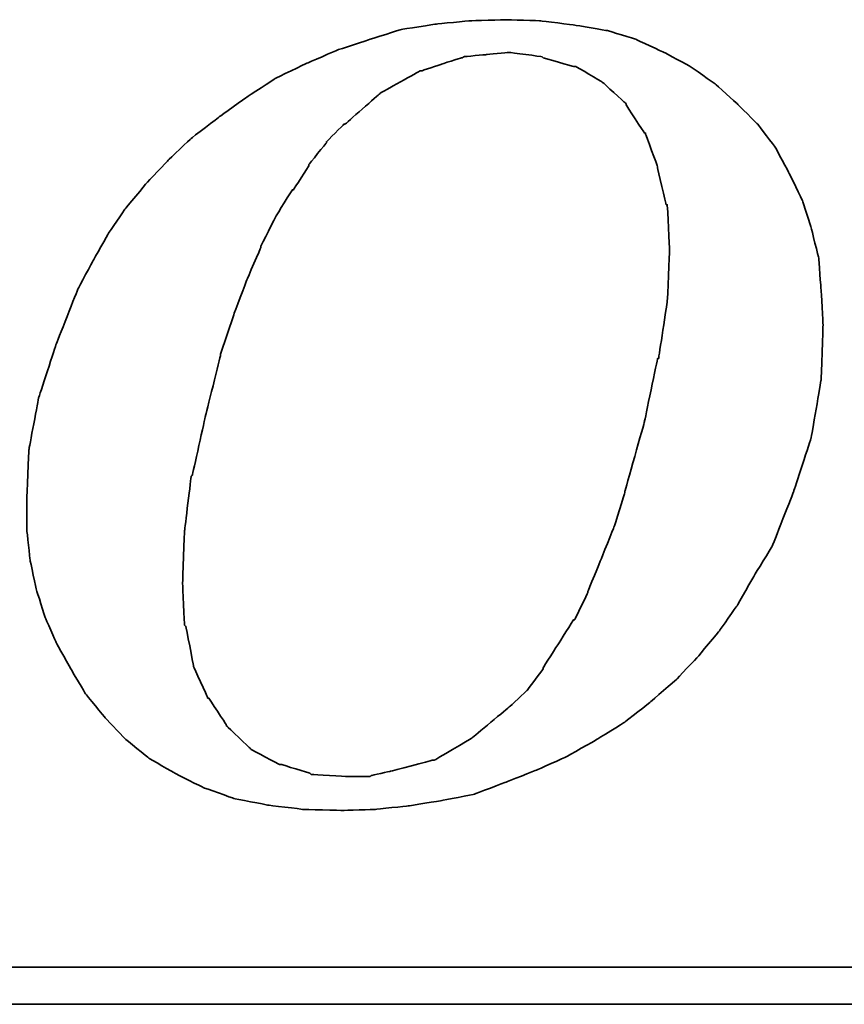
# Model space of a CAD drawing. Header units: millimetres. Extents: x 107 to 588, y -88 to 78.
# Tile 43 of 49: x 480.48 to 485.21, y -36.94 to -31.29. Entities that reach past the tile are written whole.
import ezdxf

# ---------------------------------------------------------------- set-up
doc = ezdxf.new("R2010")
doc.units = ezdxf.units.MM
doc.header["$LTSCALE"] = 0.1
doc.layers.add('DIM', color=4, linetype='CONTINUOUS')
doc.layers.add('layer 1', color=7, linetype='CONTINUOUS')

# ---------------------------------------------------------------- blocks, each defined once
blk = doc.blocks.new('TBI MOTION logo(完整正式版)')
at = {"layer": 'layer 1', "color": 22, "lineweight": 35}
for points, knots in [([(35.79625, -6.98375), (35.79625, -6.98375), (36.23125, -7.43875), (36.23125, -7.43875), (36.23125, -7.43875), (36.23125, -7.43875), (36.75625, -7.87125), (36.75625, -7.87125), (36.75625, -7.87125), (36.75625, -7.87125), (37.33125, -8.20375), (37.33125, -8.20375), (37.33125, -8.20375), (37.33125, -8.20375), (37.95625, -8.51875), (37.95625, -8.51875), (37.95625, -8.51875), (37.95625, -8.51875), (38.62625, -8.75875), (38.62625, -8.75875), (38.62625, -8.75875), (38.62625, -8.75875), (39.37125, -8.90375), (39.37125, -8.90375), (39.37125, -8.90375), (39.37125, -8.90375), (40.14125, -8.99875), (40.14125, -8.99875), (40.14125, -8.99875), (40.14125, -8.99875), (41.02625, -9.02375), (41.02625, -9.02375), (41.02625, -9.02375), (41.02625, -9.02375), (41.74625, -8.99875), (41.74625, -8.99875), (41.74625, -8.99875), (41.74625, -8.99875), (42.46625, -8.92375), (42.46625, -8.92375), (42.46625, -8.92375), (42.46625, -8.92375), (43.21125, -8.80625), (43.21125, -8.80625), (43.21125, -8.80625), (43.21125, -8.80625), (43.93125, -8.66375), (43.93125, -8.66375), (43.93125, -8.66375), (43.93125, -8.66375), (44.62625, -8.39875), (44.62625, -8.39875), (44.62625, -8.39875), (44.62625, -8.39875), (45.29625, -8.13375), (45.29625, -8.13375), (45.29625, -8.13375), (45.29625, -8.13375), (45.94625, -7.84375), (45.94625, -7.84375), (45.94625, -7.84375), (45.94625, -7.84375), (46.61625, -7.46375), (46.61625, -7.46375), (46.61625, -7.46375), (46.61625, -7.46375), (47.24125, -7.07875), (47.24125, -7.07875), (47.24125, -7.07875), (47.24125, -7.07875), (47.81625, -6.62375), (47.81625, -6.62375), (47.81625, -6.62375), (47.81625, -6.62375), (48.36875, -6.14375), (48.36875, -6.14375), (48.36875, -6.14375), (48.36875, -6.14375), (48.84625, -5.64125), (48.84625, -5.64125), (48.84625, -5.64125), (48.84625, -5.64125), (49.32625, -5.06375), (49.32625, -5.06375), (49.32625, -5.06375), (49.32625, -5.06375), (49.71125, -4.51374), (49.71125, -4.51374), (49.71125, -4.51374), (49.71125, -4.51374), (50.09625, -3.83874), (50.09625, -3.83874), (50.09625, -3.83874), (50.09625, -3.83874), (50.48125, -3.21374), (50.48125, -3.21374), (50.48125, -3.21374), (50.48125, -3.21374), (50.96125, -1.99125), (50.96125, -1.99125), (50.96125, -1.99125), (50.96125, -1.99125), (51.34375, -0.81875), (51.34375, -0.81875), (51.34375, -0.81875), (51.34375, -0.81875), (51.56125, 0.45624), (51.56125, 0.45624), (51.56125, 0.45624), (51.56125, 0.45624), (51.60625, 1.67624), (51.60625, 1.67624), (51.60625, 1.67624), (51.60625, 1.67624), (51.56125, 2.44625), (51.56125, 2.44625), (51.56125, 2.44625), (51.56125, 2.44625), (51.51125, 3.14125), (51.51125, 3.14125), (51.51125, 3.14125), (51.51125, 3.14125), (51.34375, 3.81125), (51.34375, 3.81125), (51.34375, 3.81125), (51.34375, 3.81125), (51.15125, 4.41125), (51.15125, 4.41125), (51.15125, 4.41125), (51.15125, 4.41125), (50.86125, 5.01125), (50.86125, 5.01125), (50.86125, 5.01125), (50.86125, 5.01125), (50.55125, 5.58875), (50.55125, 5.58875), (50.55125, 5.58875), (50.55125, 5.58875), (50.16625, 6.09125), (50.16625, 6.09125), (50.16625, 6.09125), (50.16625, 6.09125), (49.71125, 6.54875), (49.71125, 6.54875), (49.71125, 6.54875), (49.71125, 6.54875), (49.23125, 6.98125), (49.23125, 6.98125), (49.23125, 6.98125), (49.23125, 6.98125), (48.67875, 7.36625), (48.67875, 7.36625), (48.67875, 7.36625), (48.67875, 7.36625), (48.10375, 7.67625), (48.10375, 7.67625), (48.10375, 7.67625), (48.10375, 7.67625), (47.48125, 7.96375), (47.48125, 7.96375), (47.48125, 7.96375), (47.48125, 7.96375), (46.85625, 8.15625), (46.85625, 8.15625), (46.85625, 8.15625), (46.85625, 8.15625), (46.13625, 8.27624), (46.13625, 8.27624), (46.13625, 8.27624), (46.13625, 8.27624), (45.39125, 8.37125), (45.39125, 8.37125), (45.39125, 8.37125), (45.39125, 8.37125), (44.62625, 8.39624), (44.62625, 8.39624), (44.62625, 8.39624), (44.62625, 8.39624), (43.83625, 8.37125), (43.83625, 8.37125), (43.83625, 8.37125), (43.83625, 8.37125), (43.09125, 8.30125), (43.09125, 8.30125), (43.09125, 8.30125), (43.09125, 8.30125), (42.32125, 8.18125), (42.32125, 8.18125), (42.32125, 8.18125), (42.32125, 8.18125), (41.62875, 7.96375), (41.62875, 7.96375), (41.62875, 7.96375), (41.62875, 7.96375), (40.90625, 7.72625), (40.90625, 7.72625), (40.90625, 7.72625), (40.90625, 7.72625), (40.23624, 7.43625), (40.23624, 7.43625), (40.23624, 7.43625), (40.23624, 7.43625), (39.54124, 7.10125), (39.54124, 7.10125), (39.54124, 7.10125), (39.54124, 7.10125), (38.91625, 6.69125), (38.91625, 6.69125), (38.91625, 6.69125), (38.91625, 6.69125), (38.31625, 6.26125), (38.31625, 6.26125), (38.31625, 6.26125), (38.31625, 6.26125), (37.69125, 5.78125), (37.69125, 5.78125), (37.69125, 5.78125), (37.69125, 5.78125), (37.18625, 5.30125), (37.18625, 5.30125), (37.18625, 5.30125), (37.18625, 5.30125), (36.70625, 4.79624), (36.70625, 4.79624), (36.70625, 4.79624), (36.70625, 4.79624), (36.23125, 4.22125), (36.23125, 4.22125), (36.23125, 4.22125), (36.23125, 4.22125), (35.87124, 3.69375), (35.87124, 3.69375), (35.87124, 3.69375), (35.87124, 3.69375), (35.53125, 3.09125), (35.53125, 3.09125), (35.53125, 3.09125), (35.53125, 3.09125), (35.19875, 2.47125), (35.19875, 2.47125), (35.19875, 2.47125), (35.19875, 2.47125), (34.71625, 1.24625), (34.71625, 1.24625), (34.71625, 1.24625), (34.71625, 1.24625), (34.33125, 0.06874), (34.33125, 0.06874), (34.33125, 0.06874), (34.33125, 0.06874), (34.11625, -1.07875), (34.11625, -1.07875), (34.11625, -1.07875), (34.11625, -1.07875), (34.07125, -2.15875), (34.07125, -2.15875), (34.07125, -2.15875), (34.07125, -2.15875), (34.07125, -2.85375), (34.07125, -2.85375), (34.07125, -2.85375), (34.07125, -2.85375), (34.14125, -3.50375), (34.14125, -3.50375), (34.14125, -3.50375), (34.14125, -3.50375), (34.28625, -4.17375), (34.28625, -4.17375), (34.28625, -4.17375), (34.28625, -4.17375), (34.47625, -4.77624), (34.47625, -4.77624), (34.47625, -4.77624), (34.47625, -4.77624), (34.71625, -5.32625), (34.71625, -5.32625), (34.71625, -5.32625), (34.71625, -5.32625), (35.05375, -5.92875), (35.05375, -5.92875), (35.05375, -5.92875), (35.05375, -5.92875), (35.36375, -6.45375), (35.36375, -6.45375), (35.36375, -6.45375), (35.36375, -6.45375), (35.79625, -6.98375), (35.79625, -6.98375)], [0, 0, 0, 0, 0.01388889, 0.01388889, 0.01388889, 0.0138889, 0.02777778, 0.02777778, 0.02777778, 0.02777779, 0.04166667, 0.04166667, 0.04166667, 0.04166668, 0.05555556, 0.05555556, 0.05555556, 0.05555557, 0.06944444, 0.06944444, 0.06944444, 0.06944445, 0.08333333, 0.08333333, 0.08333333, 0.08333334, 0.09722222, 0.09722222, 0.09722222, 0.09722223, 0.11111111, 0.11111111, 0.11111111, 0.11111112, 0.125, 0.125, 0.125, 0.12500001, 0.13888889, 0.13888889, 0.13888889, 0.1388889, 0.15277778, 0.15277778, 0.15277778, 0.15277779, 0.16666667, 0.16666667, 0.16666667, 0.16666668, 0.18055556, 0.18055556, 0.18055556, 0.18055557, 0.19444444, 0.19444444, 0.19444444, 0.19444445, 0.20833333, 0.20833333, 0.20833333, 0.20833334, 0.22222222, 0.22222222, 0.22222222, 0.22222223, 0.23611111, 0.23611111, 0.23611111, 0.23611112, 0.25, 0.25, 0.25, 0.25000001, 0.26388889, 0.26388889, 0.26388889, 0.2638889, 0.27777778, 0.27777778, 0.27777778, 0.27777779, 0.29166667, 0.29166667, 0.29166667, 0.29166668, 0.30555556, 0.30555556, 0.30555556, 0.30555557, 0.31944444, 0.31944444, 0.31944444, 0.31944445, 0.33333333, 0.33333333, 0.33333333, 0.33333334, 0.34722222, 0.34722222, 0.34722222, 0.34722223, 0.36111111, 0.36111111, 0.36111111, 0.36111112, 0.375, 0.375, 0.375, 0.37500001, 0.38888889, 0.38888889, 0.38888889, 0.3888889, 0.40277778, 0.40277778, 0.40277778, 0.40277779, 0.41666667, 0.41666667, 0.41666667, 0.41666668, 0.43055556, 0.43055556, 0.43055556, 0.43055557, 0.44444444, 0.44444444, 0.44444444, 0.44444445, 0.45833333, 0.45833333, 0.45833333, 0.45833334, 0.47222222, 0.47222222, 0.47222222, 0.47222223, 0.48611111, 0.48611111, 0.48611111, 0.48611112, 0.5, 0.5, 0.5, 0.50000001, 0.51388889, 0.51388889, 0.51388889, 0.5138889, 0.52777778, 0.52777778, 0.52777778, 0.52777779, 0.54166667, 0.54166667, 0.54166667, 0.54166668, 0.55555556, 0.55555556, 0.55555556, 0.55555557, 0.56944444, 0.56944444, 0.56944444, 0.56944445, 0.58333333, 0.58333333, 0.58333333, 0.58333334, 0.59722222, 0.59722222, 0.59722222, 0.59722223, 0.61111111, 0.61111111, 0.61111111, 0.61111112, 0.625, 0.625, 0.625, 0.62500001, 0.63888889, 0.63888889, 0.63888889, 0.6388889, 0.65277778, 0.65277778, 0.65277778, 0.65277779, 0.66666667, 0.66666667, 0.66666667, 0.66666668, 0.68055556, 0.68055556, 0.68055556, 0.68055557, 0.69444444, 0.69444444, 0.69444444, 0.69444445, 0.70833333, 0.70833333, 0.70833333, 0.70833334, 0.72222222, 0.72222222, 0.72222222, 0.72222223, 0.73611111, 0.73611111, 0.73611111, 0.73611112, 0.75, 0.75, 0.75, 0.75000001, 0.76388889, 0.76388889, 0.76388889, 0.7638889, 0.77777778, 0.77777778, 0.77777778, 0.77777779, 0.79166667, 0.79166667, 0.79166667, 0.79166668, 0.80555556, 0.80555556, 0.80555556, 0.80555557, 0.81944444, 0.81944444, 0.81944444, 0.81944445, 0.83333333, 0.83333333, 0.83333333, 0.83333334, 0.84722222, 0.84722222, 0.84722222, 0.84722223, 0.86111111, 0.86111111, 0.86111111, 0.86111112, 0.875, 0.875, 0.875, 0.87500001, 0.88888889, 0.88888889, 0.88888889, 0.8888889, 0.90277778, 0.90277778, 0.90277778, 0.90277779, 0.91666667, 0.91666667, 0.91666667, 0.91666668, 0.93055556, 0.93055556, 0.93055556, 0.93055557, 0.94444444, 0.94444444, 0.94444444, 0.94444445, 0.95833333, 0.95833333, 0.95833333, 0.95833334, 0.97222222, 0.97222222, 0.97222222, 0.97222223, 0.98611111, 0.98611111, 0.98611111, 0.98611112, 1, 1, 1, 1]), ([(38.33875, 1.03124), (38.33875, 1.03124), (38.62625, 1.89625), (38.62625, 1.89625), (38.62625, 1.89625), (38.62625, 1.89625), (38.91625, 2.66375), (38.91625, 2.66375), (38.91625, 2.66375), (38.91625, 2.66375), (39.22625, 3.38125), (39.22625, 3.38125), (39.22625, 3.38125), (39.22625, 3.38125), (39.22625, 3.40624), (39.22625, 3.40624), (39.22625, 3.40624), (39.22625, 3.40624), (39.56124, 4.07624), (39.56124, 4.07624), (39.56124, 4.07624), (39.56124, 4.07624), (39.92125, 4.65125), (39.92125, 4.65125), (39.92125, 4.65125), (39.92125, 4.65125), (39.94625, 4.65125), (39.94625, 4.65125), (39.94625, 4.65125), (39.94625, 4.65125), (40.28125, 5.17875), (40.28125, 5.17875), (40.28125, 5.17875), (40.28125, 5.17875), (40.28125, 5.20375), (40.28125, 5.20375), (40.28125, 5.20375), (40.28125, 5.20375), (40.66875, 5.68625), (40.66875, 5.68625), (40.66875, 5.68625), (40.66875, 5.68625), (40.66875, 5.70625), (40.66875, 5.70625), (40.66875, 5.70625), (40.66875, 5.70625), (41.05124, 6.09125), (41.05124, 6.09125), (41.05124, 6.09125), (41.05124, 6.09125), (41.07625, 6.09125), (41.07625, 6.09125), (41.07625, 6.09125), (41.07625, 6.09125), (41.84125, 6.76625), (41.84125, 6.76625), (41.84125, 6.76625), (41.84125, 6.76625), (41.86625, 6.78625), (41.86625, 6.78625), (41.86625, 6.78625), (41.86625, 6.78625), (42.73125, 7.26624), (42.73125, 7.26624), (42.73125, 7.26624), (42.73125, 7.26624), (42.75625, 7.26624), (42.75625, 7.26624), (42.75625, 7.26624), (42.75625, 7.26624), (43.18625, 7.41125), (43.18625, 7.41125), (43.18625, 7.41125), (43.18625, 7.41125), (43.64125, 7.55625), (43.64125, 7.55625), (43.64125, 7.55625), (43.64125, 7.55625), (43.66625, 7.55625), (43.66625, 7.55625), (43.66625, 7.55625), (43.66625, 7.55625), (43.69125, 7.58124), (43.69125, 7.58124), (43.69125, 7.58124), (43.69125, 7.58124), (44.19125, 7.62625), (44.19125, 7.62625), (44.19125, 7.62625), (44.19125, 7.62625), (44.67125, 7.67625), (44.67125, 7.67625), (44.67125, 7.67625), (44.67125, 7.67625), (44.69625, 7.67625), (44.69625, 7.67625), (44.69625, 7.67625), (44.69625, 7.67625), (45.41875, 7.58124), (45.41875, 7.58124), (45.41875, 7.58124), (45.41875, 7.58124), (45.44125, 7.55625), (45.44125, 7.55625), (45.44125, 7.55625), (45.44125, 7.55625), (46.11125, 7.36625), (46.11125, 7.36625), (46.11125, 7.36625), (46.11125, 7.36625), (46.13625, 7.36625), (46.13625, 7.36625), (46.13625, 7.36625), (46.13625, 7.36625), (46.15875, 7.36625), (46.15875, 7.36625), (46.15875, 7.36625), (46.15875, 7.36625), (46.73625, 7.02624), (46.73625, 7.02624), (46.73625, 7.02624), (46.73625, 7.02624), (46.76125, 7.00624), (46.76125, 7.00624), (46.76125, 7.00624), (46.76125, 7.00624), (47.24125, 6.57124), (47.24125, 6.57124), (47.24125, 6.57124), (47.24125, 6.57124), (47.26625, 6.54875), (47.26625, 6.54875), (47.26625, 6.54875), (47.26625, 6.54875), (47.26625, 6.52375), (47.26625, 6.52375), (47.26625, 6.52375), (47.26625, 6.52375), (47.67375, 5.89875), (47.67375, 5.89875), (47.67375, 5.89875), (47.67375, 5.89875), (47.69625, 5.89875), (47.69625, 5.89875), (47.69625, 5.89875), (47.69625, 5.89875), (47.69625, 5.87625), (47.69625, 5.87625), (47.69625, 5.87625), (47.69625, 5.87625), (47.96125, 5.15625), (47.96125, 5.15625), (47.96125, 5.15625), (47.96125, 5.15625), (47.96125, 5.13125), (47.96125, 5.13125), (47.96125, 5.13125), (47.96125, 5.13125), (48.15125, 4.31875), (48.15125, 4.31875), (48.15125, 4.31875), (48.15125, 4.31875), (48.17625, 4.31875), (48.17625, 4.31875), (48.17625, 4.31875), (48.17625, 4.31875), (48.17625, 4.29125), (48.17625, 4.29125), (48.17625, 4.29125), (48.17625, 4.29125), (48.22625, 3.33125), (48.22625, 3.33125), (48.22625, 3.33125), (48.22625, 3.33125), (48.22625, 3.30875), (48.22625, 3.30875), (48.22625, 3.30875), (48.22625, 3.30875), (48.17625, 2.20624), (48.17625, 2.20624), (48.17625, 2.20624), (48.17625, 2.20624), (48.17625, 2.18124), (48.17625, 2.18124), (48.17625, 2.18124), (48.17625, 2.18124), (47.98375, 0.93624), (47.98375, 0.93624), (47.98375, 0.93624), (47.98375, 0.93624), (47.96125, 0.93624), (47.96125, 0.93624), (47.96125, 0.93624), (47.96125, 0.93624), (47.67375, -0.45874), (47.67375, -0.45874), (47.67375, -0.45874), (47.67375, -0.45874), (47.24125, -1.99125), (47.24125, -1.99125), (47.24125, -1.99125), (47.24125, -1.99125), (47.24125, -2.01874), (47.24125, -2.01874), (47.24125, -2.01874), (47.24125, -2.01874), (47.00125, -2.78375), (47.00125, -2.78375), (47.00125, -2.78375), (47.00125, -2.78375), (46.71125, -3.50375), (46.71125, -3.50375), (46.71125, -3.50375), (46.71125, -3.50375), (46.42625, -4.19875), (46.42625, -4.19875), (46.42625, -4.19875), (46.42625, -4.19875), (46.42625, -4.22375), (46.42625, -4.22375), (46.42625, -4.22375), (46.42625, -4.22375), (46.13625, -4.82374), (46.13625, -4.82374), (46.13625, -4.82374), (46.13625, -4.82374), (46.11125, -4.82374), (46.11125, -4.82374), (46.11125, -4.82374), (46.11125, -4.82374), (45.77625, -5.35125), (45.77625, -5.35125), (45.77625, -5.35125), (45.77625, -5.35125), (45.44125, -5.87875), (45.44125, -5.87875), (45.44125, -5.87875), (45.44125, -5.87875), (45.44125, -5.90375), (45.44125, -5.90375), (45.44125, -5.90375), (45.44125, -5.90375), (45.10625, -6.35875), (45.10625, -6.35875), (45.10625, -6.35875), (45.10625, -6.35875), (45.08125, -6.38375), (45.08125, -6.38375), (45.08125, -6.38375), (45.08125, -6.38375), (44.69625, -6.74375), (44.69625, -6.74375), (44.69625, -6.74375), (44.69625, -6.74375), (43.88375, -7.41625), (43.88375, -7.41625), (43.88375, -7.41625), (43.88375, -7.41625), (43.85625, -7.43875), (43.85625, -7.43875), (43.85625, -7.43875), (43.85625, -7.43875), (43.04125, -7.91875), (43.04125, -7.91875), (43.04125, -7.91875), (43.04125, -7.91875), (43.01625, -7.91875), (43.01625, -7.91875), (43.01625, -7.91875), (43.01625, -7.91875), (42.99625, -7.91875), (42.99625, -7.91875), (42.99625, -7.91875), (42.99625, -7.91875), (42.08125, -8.15875), (42.08125, -8.15875), (42.08125, -8.15875), (42.08125, -8.15875), (41.65125, -8.25625), (41.65125, -8.25625), (41.65125, -8.25625), (41.65125, -8.25625), (41.62875, -8.27875), (41.62875, -8.27875), (41.62875, -8.27875), (41.62875, -8.27875), (41.60125, -8.27875), (41.60125, -8.27875), (41.60125, -8.27875), (41.60125, -8.27875), (41.12125, -8.27875), (41.12125, -8.27875), (41.12125, -8.27875), (41.12125, -8.27875), (40.35624, -8.23125), (40.35624, -8.23125), (40.35624, -8.23125), (40.35624, -8.23125), (40.33125, -8.23125), (40.33125, -8.23125), (40.33125, -8.23125), (40.33125, -8.23125), (40.30625, -8.20375), (40.30625, -8.20375), (40.30625, -8.20375), (40.30625, -8.20375), (39.68375, -8.01375), (39.68375, -8.01375), (39.68375, -8.01375), (39.68375, -8.01375), (39.66124, -8.01375), (39.66124, -8.01375), (39.66124, -8.01375), (39.66124, -8.01375), (39.63625, -8.01375), (39.63625, -8.01375), (39.63625, -8.01375), (39.63625, -8.01375), (39.01125, -7.67875), (39.01125, -7.67875), (39.01125, -7.67875), (39.01125, -7.67875), (38.98875, -7.65375), (38.98875, -7.65375), (38.98875, -7.65375), (38.98875, -7.65375), (38.48625, -7.17375), (38.48625, -7.17375), (38.48625, -7.17375), (38.48625, -7.17375), (38.45875, -7.14875), (38.45875, -7.14875), (38.45875, -7.14875), (38.45875, -7.14875), (38.45875, -7.12875), (38.45875, -7.12875), (38.45875, -7.12875), (38.45875, -7.12875), (38.07625, -6.54875), (38.07625, -6.54875), (38.07625, -6.54875), (38.07625, -6.54875), (38.05125, -6.54875), (38.05125, -6.54875), (38.05125, -6.54875), (38.05125, -6.54875), (38.05125, -6.52875), (38.05125, -6.52875), (38.05125, -6.52875), (38.05125, -6.52875), (37.74125, -5.85375), (37.74125, -5.85375), (37.74125, -5.85375), (37.74125, -5.85375), (37.74125, -5.82875), (37.74125, -5.82875), (37.74125, -5.82875), (37.74125, -5.82875), (37.57375, -4.96875), (37.57375, -4.96875), (37.57375, -4.96875), (37.57375, -4.96875), (37.54625, -4.94375), (37.54625, -4.94375), (37.54625, -4.94375), (37.54625, -4.94375), (37.50125, -4.03375), (37.50125, -4.03375), (37.50125, -4.03375), (37.50125, -4.03375), (37.50125, -4.00875), (37.50125, -4.00875), (37.50125, -4.00875), (37.50125, -4.00875), (37.54625, -2.85375), (37.54625, -2.85375), (37.54625, -2.85375), (37.54625, -2.85375), (37.69125, -1.65875), (37.69125, -1.65875), (37.69125, -1.65875), (37.69125, -1.65875), (37.71624, -1.63375), (37.71624, -1.63375), (37.71624, -1.63375), (37.71624, -1.63375), (38.00375, -0.33875), (38.00375, -0.33875), (38.00375, -0.33875), (38.00375, -0.33875), (38.33875, 1.00624), (38.33875, 1.00624), (38.33875, 1.00624), (38.33875, 1.00624), (38.33875, 1.03124), (38.33875, 1.03124)], [0, 0, 0, 0, 0.01010101, 0.01010101, 0.01010101, 0.01010102, 0.02020202, 0.02020202, 0.02020202, 0.02020203, 0.03030303, 0.03030303, 0.03030303, 0.03030304, 0.04040404, 0.04040404, 0.04040404, 0.04040405, 0.05050505, 0.05050505, 0.05050505, 0.05050506, 0.06060606, 0.06060606, 0.06060606, 0.06060607, 0.07070707, 0.07070707, 0.07070707, 0.07070708, 0.08080808, 0.08080808, 0.08080808, 0.08080809, 0.09090909, 0.09090909, 0.09090909, 0.0909091, 0.1010101, 0.1010101, 0.1010101, 0.10101011, 0.11111111, 0.11111111, 0.11111111, 0.11111112, 0.12121212, 0.12121212, 0.12121212, 0.12121213, 0.13131313, 0.13131313, 0.13131313, 0.13131314, 0.14141414, 0.14141414, 0.14141414, 0.14141415, 0.15151515, 0.15151515, 0.15151515, 0.15151516, 0.16161616, 0.16161616, 0.16161616, 0.16161617, 0.17171717, 0.17171717, 0.17171717, 0.17171718, 0.18181818, 0.18181818, 0.18181818, 0.18181819, 0.19191919, 0.19191919, 0.19191919, 0.1919192, 0.2020202, 0.2020202, 0.2020202, 0.20202021, 0.21212121, 0.21212121, 0.21212121, 0.21212122, 0.22222222, 0.22222222, 0.22222222, 0.22222223, 0.23232323, 0.23232323, 0.23232323, 0.23232324, 0.24242424, 0.24242424, 0.24242424, 0.24242425, 0.25252525, 0.25252525, 0.25252525, 0.25252526, 0.26262626, 0.26262626, 0.26262626, 0.26262627, 0.27272727, 0.27272727, 0.27272727, 0.27272728, 0.28282828, 0.28282828, 0.28282828, 0.28282829, 0.29292929, 0.29292929, 0.29292929, 0.2929293, 0.3030303, 0.3030303, 0.3030303, 0.30303031, 0.31313131, 0.31313131, 0.31313131, 0.31313132, 0.32323232, 0.32323232, 0.32323232, 0.32323233, 0.33333333, 0.33333333, 0.33333333, 0.33333334, 0.34343434, 0.34343434, 0.34343434, 0.34343435, 0.35353535, 0.35353535, 0.35353535, 0.35353536, 0.36363636, 0.36363636, 0.36363636, 0.36363637, 0.37373737, 0.37373737, 0.37373737, 0.37373738, 0.38383838, 0.38383838, 0.38383838, 0.38383839, 0.39393939, 0.39393939, 0.39393939, 0.3939394, 0.4040404, 0.4040404, 0.4040404, 0.40404041, 0.41414141, 0.41414141, 0.41414141, 0.41414142, 0.42424242, 0.42424242, 0.42424242, 0.42424243, 0.43434343, 0.43434343, 0.43434343, 0.43434344, 0.44444444, 0.44444444, 0.44444444, 0.44444445, 0.45454545, 0.45454545, 0.45454545, 0.45454546, 0.46464646, 0.46464646, 0.46464646, 0.46464647, 0.47474747, 0.47474747, 0.47474747, 0.47474748, 0.48484848, 0.48484848, 0.48484848, 0.48484849, 0.49494949, 0.49494949, 0.49494949, 0.4949495, 0.50505051, 0.50505051, 0.50505051, 0.50505052, 0.51515152, 0.51515152, 0.51515152, 0.51515153, 0.52525253, 0.52525253, 0.52525253, 0.52525254, 0.53535354, 0.53535354, 0.53535354, 0.53535355, 0.54545455, 0.54545455, 0.54545455, 0.54545456, 0.55555556, 0.55555556, 0.55555556, 0.55555557, 0.56565657, 0.56565657, 0.56565657, 0.56565658, 0.57575758, 0.57575758, 0.57575758, 0.57575759, 0.58585859, 0.58585859, 0.58585859, 0.5858586, 0.5959596, 0.5959596, 0.5959596, 0.59595961, 0.60606061, 0.60606061, 0.60606061, 0.60606062, 0.61616162, 0.61616162, 0.61616162, 0.61616163, 0.62626263, 0.62626263, 0.62626263, 0.62626264, 0.63636364, 0.63636364, 0.63636364, 0.63636365, 0.64646465, 0.64646465, 0.64646465, 0.64646466, 0.65656566, 0.65656566, 0.65656566, 0.65656567, 0.66666667, 0.66666667, 0.66666667, 0.66666668, 0.67676768, 0.67676768, 0.67676768, 0.67676769, 0.68686869, 0.68686869, 0.68686869, 0.6868687, 0.6969697, 0.6969697, 0.6969697, 0.69696971, 0.70707071, 0.70707071, 0.70707071, 0.70707072, 0.71717172, 0.71717172, 0.71717172, 0.71717173, 0.72727273, 0.72727273, 0.72727273, 0.72727274, 0.73737374, 0.73737374, 0.73737374, 0.73737375, 0.74747475, 0.74747475, 0.74747475, 0.74747476, 0.75757576, 0.75757576, 0.75757576, 0.75757577, 0.76767677, 0.76767677, 0.76767677, 0.76767678, 0.77777778, 0.77777778, 0.77777778, 0.77777779, 0.78787879, 0.78787879, 0.78787879, 0.7878788, 0.7979798, 0.7979798, 0.7979798, 0.79797981, 0.80808081, 0.80808081, 0.80808081, 0.80808082, 0.81818182, 0.81818182, 0.81818182, 0.81818183, 0.82828283, 0.82828283, 0.82828283, 0.82828284, 0.83838384, 0.83838384, 0.83838384, 0.83838385, 0.84848485, 0.84848485, 0.84848485, 0.84848486, 0.85858586, 0.85858586, 0.85858586, 0.85858587, 0.86868687, 0.86868687, 0.86868687, 0.86868688, 0.87878788, 0.87878788, 0.87878788, 0.87878789, 0.88888889, 0.88888889, 0.88888889, 0.8888889, 0.8989899, 0.8989899, 0.8989899, 0.89898991, 0.90909091, 0.90909091, 0.90909091, 0.90909092, 0.91919192, 0.91919192, 0.91919192, 0.91919193, 0.92929293, 0.92929293, 0.92929293, 0.92929294, 0.93939394, 0.93939394, 0.93939394, 0.93939395, 0.94949495, 0.94949495, 0.94949495, 0.94949496, 0.95959596, 0.95959596, 0.95959596, 0.95959597, 0.96969697, 0.96969697, 0.96969697, 0.96969698, 0.97979798, 0.97979798, 0.97979798, 0.97979799, 0.98989899, 0.98989899, 0.98989899, 0.989899, 1, 1, 1, 1]), ([(75.90875, -9.47875), (75.90875, -9.47875), (75.90875, -12.28625), (75.90875, -12.28625), (75.90875, -12.28625), (75.90875, -12.28625), (75.90875, -12.47875), (75.90875, -12.47875), (75.90875, -12.47875), (75.90875, -12.47875), (75.71625, -12.47875), (75.71625, -12.47875), (75.71625, -12.47875), (75.71625, -12.47875), (-88.32875, -12.47875), (-88.32875, -12.47875), (-88.32875, -12.47875), (-88.32875, -12.47875), (-88.32875, -13.29375), (-88.32875, -13.29375), (-88.32875, -13.29375), (-88.32875, -13.29375), (82.89125, -13.29375), (82.89125, -13.29375), (82.89125, -13.29375), (82.89125, -13.29375), (75.90875, -9.47875), (75.90875, -9.47875)], [0, 0, 0, 0, 0.14285714, 0.14285714, 0.14285714, 0.14285715, 0.28571429, 0.28571429, 0.28571429, 0.2857143, 0.42857143, 0.42857143, 0.42857143, 0.42857144, 0.57142857, 0.57142857, 0.57142857, 0.57142858, 0.71428571, 0.71428571, 0.71428571, 0.71428572, 0.85714286, 0.85714286, 0.85714286, 0.85714287, 1, 1, 1, 1])]:
    blk.add_open_spline(points, degree=3, knots=knots, dxfattribs=at)

msp = doc.modelspace()

# ---------------------------------------------------------------- block references
at = {"layer": 'DIM', "color": 0, "xscale": 0.2606204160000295, "yscale": 0.2606204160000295, "zscale": 0.2606204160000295}
msp.add_blockref('TBI MOTION logo(完整正式版)', (471.6408, -33.4751), dxfattribs=at)

doc.saveas('drawing.dxf')
